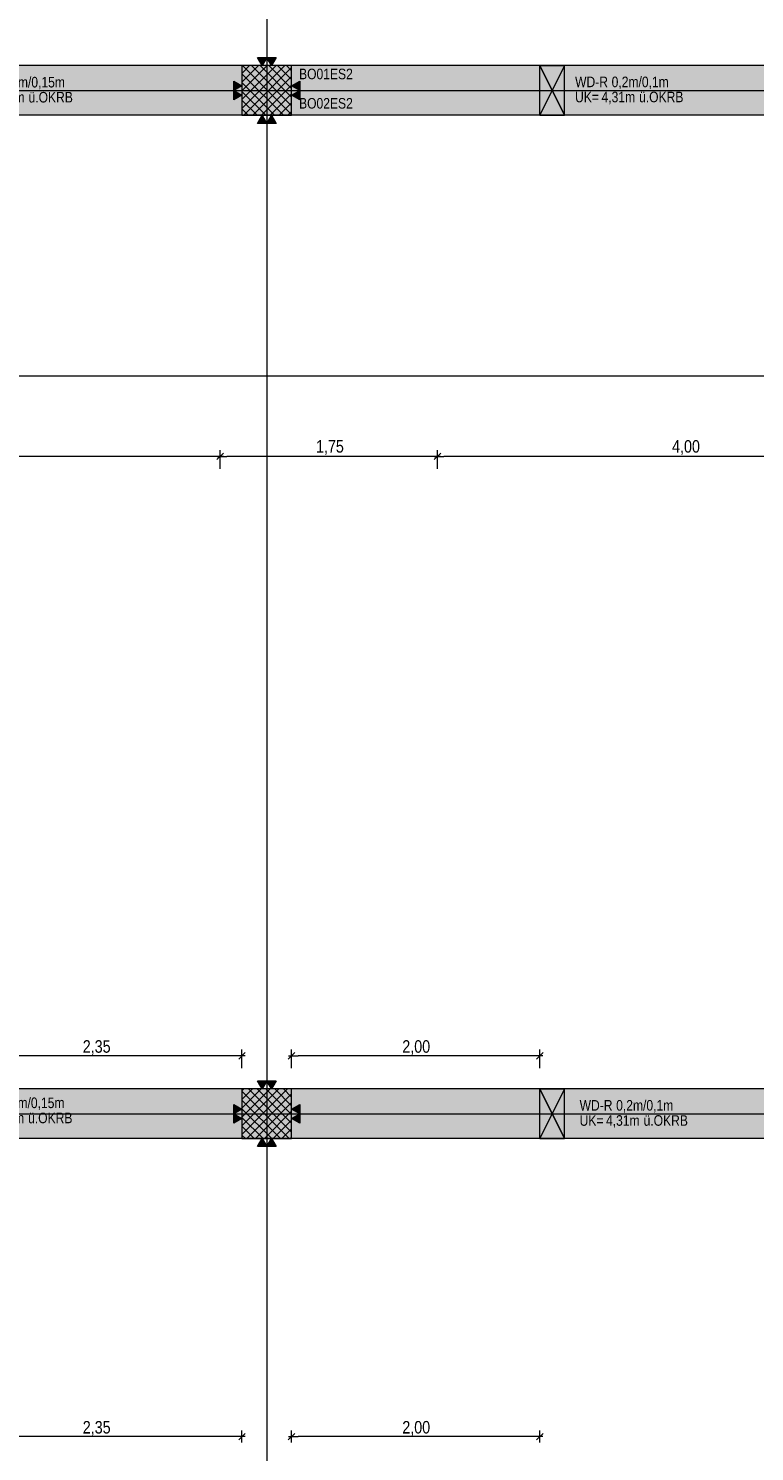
# Model space of a CAD drawing. Extents: x -620 to 300, y 62 to 1162.
# Tile 85 of 256: x -164 to -47, y 555 to 784. Entities that reach past the tile are written whole.
import ezdxf
from ezdxf.lldxf.tags import DXFTag

# ---------------------------------------------------------------- set-up
doc = ezdxf.new("R2010")
doc.units = 0
doc.layers.get('0').update_dxf_attribs({"lineweight": 13})
for name, color, linetype, lineweight, true_color in [('30 -33 Aussenwände- 3 Aussenstützen', 7, 'Continuous', 50, 0x0000dd), ('30 -34 Innenwände- 11 Durchbruch', 4, 'Continuous', 9, 0x00ffff), ('30 -35 Decken- 1 Konstruktion-Träger- Stahlbeton', 7, 'Continuous', 13, 0x33aa00), ('30 -38 konstruktive Einbauten-Mobile Trennwand', 7, 'Continuous', 9, 0x944cff), ('70 -72 Beschriftung- 1 Beschriftung allgemein', 7, 'Continuous', 9, 0xff6633), ('70 -72 Beschriftung- 2 Beschriftung Bauteile', 7, 'Continuous', 9, 0x9999ff), ('70 -76 Bemaßung- 2 Allgemein', 9, 'Continuous', 5, 0x808080), ('iwb_Schraffur_Unterzug', 7, 'Continuous', 5, 0xffffcc)]:
    doc.layers.add(name, color=color, linetype=linetype, lineweight=lineweight, true_color=true_color)
doc.layers.add('70 -71 Achsen- 1 Gebäudeachsen', color=7, linetype='STRICHPUNKT2-A06G94XR8I', lineweight=18)
doc.styles.get("Standard").update_dxf_attribs({"font": 'ARIALN.TTF'})
tags = doc.linetypes.add('fein_strichliert-A06G94XS8I', pattern=[4, 1, -2, 1]).pattern_tags.tags
tags[8:9] = [DXFTag(74, 4), DXFTag(75, 0), DXFTag(340, '0'), DXFTag(46, 0.0), DXFTag(50, 0.0), DXFTag(44, 0.0), DXFTag(45, 0.0)]
tags[6:7] = [DXFTag(74, 4), DXFTag(75, 0), DXFTag(340, '0'), DXFTag(46, 0.0), DXFTag(50, 0.0), DXFTag(44, 0.0), DXFTag(45, 0.0)]
tags[4:5] = [DXFTag(74, 4), DXFTag(75, 0), DXFTag(340, '0'), DXFTag(46, 0.0), DXFTag(50, 0.0), DXFTag(44, 0.0), DXFTag(45, 0.0)]
tags = doc.linetypes.add('STRICHPUNKT2-A06G94XR8I', pattern=[12.7, 6.35, -3.175, 0, -3.175]).pattern_tags.tags
tags[10:11] = [DXFTag(74, 4), DXFTag(75, 0), DXFTag(340, '0'), DXFTag(46, 0.0), DXFTag(50, 0.0), DXFTag(44, 0.0), DXFTag(45, 0.0)]
tags[8:9] = [DXFTag(74, 4), DXFTag(75, 0), DXFTag(340, '0'), DXFTag(46, 0.0), DXFTag(50, 0.0), DXFTag(44, 0.0), DXFTag(45, 0.0)]
tags[6:7] = [DXFTag(74, 4), DXFTag(75, 0), DXFTag(340, '0'), DXFTag(46, 0.0), DXFTag(50, 0.0), DXFTag(44, 0.0), DXFTag(45, 0.0)]
tags[4:5] = [DXFTag(74, 4), DXFTag(75, 0), DXFTag(340, '0'), DXFTag(46, 0.0), DXFTag(50, 0.0), DXFTag(44, 0.0), DXFTag(45, 0.0)]

# ---------------------------------------------------------------- blocks, each defined once
blk = doc.blocks.new('Referenz-A06G94XT8I')
at = {"layer": '30 -33 Aussenwände- 3 Aussenstützen', "color": 0, "lineweight": -2}
for p, q in [((-129.58, 777.21), (-128.34, 778.45)), ((-129.58, 775.79), (-126.92, 778.45)), ((-129.58, 774.38), (-125.51, 778.45)), ((-129.58, 772.97), (-124.09, 778.45)), ((-129.58, 771.55), (-122.68, 778.45)), ((-129.49, 778.45), (-121.58, 770.55)), ((-129.26, 770.45), (-121.58, 778.14)), ((-128.07, 778.45), (-121.58, 771.96)), ((-126.66, 778.45), (-121.58, 773.37)), ((-125.24, 778.45), (-121.58, 774.79)), ((-123.83, 778.45), (-121.58, 776.2)), ((-122.42, 778.45), (-121.58, 777.62)), ((-129.58, 777.13), (-122.9, 770.45)), ((-129.58, 775.72), (-124.32, 770.45)), ((-127.85, 770.45), (-121.58, 776.72)), ((-129.58, 774.3), (-125.73, 770.45)), ((-126.58, 774.45), (-124.58, 774.45)), ((-126.44, 770.45), (-121.58, 775.31)), ((-125.58, 775.45), (-125.58, 773.45)), ((-125.02, 770.45), (-121.58, 773.9)), ((-129.58, 772.89), (-127.14, 770.45)), ((-129.58, 771.47), (-128.56, 770.45)), ((-123.61, 770.45), (-121.58, 772.48)), ((-122.19, 770.45), (-121.58, 771.07)), ((-129.58, 613.16), (-129.29, 613.45)), ((-129.58, 611.75), (-127.87, 613.45)), ((-129.58, 610.33), (-126.46, 613.45)), ((-129.58, 608.92), (-125.04, 613.45)), ((-129.58, 607.5), (-123.63, 613.45)), ((-129.58, 606.09), (-122.22, 613.45)), ((-129.58, 613.08), (-121.95, 605.45)), ((-128.8, 605.45), (-121.58, 612.67)), ((-128.54, 613.45), (-121.58, 606.5)), ((-127.12, 613.45), (-121.58, 607.91)), ((-125.71, 613.45), (-121.58, 609.33)), ((-124.29, 613.45), (-121.58, 610.74)), ((-122.88, 613.45), (-121.58, 612.15)), ((-129.58, 611.67), (-123.36, 605.45)), ((-127.39, 605.45), (-121.58, 611.26)), ((-125.58, 610.45), (-125.58, 608.45)), ((-129.58, 610.25), (-124.78, 605.45)), ((-129.58, 608.84), (-126.19, 605.45)), ((-126.58, 609.45), (-124.58, 609.45)), ((-125.97, 605.45), (-121.58, 609.85)), ((-124.56, 605.45), (-121.58, 608.43)), ((-129.58, 607.43), (-127.61, 605.45)), ((-129.58, 606.01), (-129.02, 605.45)), ((-123.14, 605.45), (-121.58, 607.02)), ((-121.73, 605.45), (-121.58, 605.6))]:
    blk.add_line(p, q, dxfattribs=at)
at = {"layer": '30 -33 Aussenwände- 3 Aussenstützen', "color": 0, "linetype": 'Continuous', "lineweight": -2, "ltscale": 0.13}
for p, q in [((-121.58, 778.45), (-129.58, 778.45)), ((-129.58, 778.45), (-129.58, 770.45)), ((-121.58, 770.45), (-121.58, 778.45)), ((-129.58, 770.45), (-121.58, 770.45)), ((-121.58, 613.45), (-129.58, 613.45)), ((-129.58, 613.45), (-129.58, 605.45)), ((-121.58, 605.45), (-121.58, 613.45)), ((-129.58, 605.45), (-121.58, 605.45))]:
    blk.add_line(p, q, dxfattribs=at)
at = {"layer": '30 -34 Innenwände- 11 Durchbruch', "color": 0, "linetype": 'Continuous', "lineweight": -2, "ltscale": 0.13}
for p, q in [((-81.58, 770.45), (-81.58, 778.45)), ((-81.58, 778.45), (-77.58, 770.45)), ((-77.58, 778.45), (-81.58, 770.45)), ((-81.58, 778.45), (-77.58, 778.45)), ((-77.58, 778.45), (-81.58, 770.45)), ((-77.58, 770.45), (-81.58, 778.45)), ((-77.58, 770.45), (-77.58, 778.45)), ((-81.58, 770.45), (-77.58, 770.45)), ((-81.58, 605.45), (-81.58, 613.45)), ((-81.58, 613.45), (-77.58, 605.45)), ((-77.58, 613.45), (-81.58, 605.45)), ((-81.58, 613.45), (-77.58, 613.45)), ((-77.58, 613.45), (-81.58, 605.45)), ((-77.58, 605.45), (-81.58, 613.45)), ((-77.58, 605.45), (-77.58, 613.45)), ((-81.58, 605.45), (-77.58, 605.45))]:
    blk.add_line(p, q, dxfattribs=at)
at = {"layer": '30 -34 Innenwände- 11 Durchbruch', "color": 0, "lineweight": -2}
for points in [[(-81.58, 770.45), (-81.58, 778.45), (-79.58, 774.45)], [(-77.58, 770.45), (-79.58, 774.45), (-77.58, 778.45)], [(-81.58, 605.45), (-81.58, 613.45), (-79.58, 609.45)], [(-77.58, 605.45), (-79.58, 609.45), (-77.58, 613.45)]]:
    blk.add_solid(points, dxfattribs=at)
at = {"layer": '30 -35 Decken- 1 Konstruktion-Träger- Stahlbeton', "color": 0, "linetype": 'fein_strichliert-A06G94XS8I', "lineweight": -2, "ltscale": 0.13}
for p, q in [((76.5, 778.45), (-538.63, 778.45)), ((76.5, 770.45), (-538.63, 770.45)), ((76.5, 613.45), (-451.58, 613.45)), ((76.5, 605.45), (-451.58, 605.45))]:
    blk.add_line(p, q, dxfattribs=at)
at = {"layer": '30 -38 konstruktive Einbauten-Mobile Trennwand', "color": 0, "linetype": 'fein_strichliert-A06G94XS8I', "lineweight": -2, "ltscale": 0.13}
blk.add_line((-439.98, 728.45), (23.82, 728.45), dxfattribs=at)
at = {"layer": '70 -71 Achsen- 1 Gebäudeachsen', "color": 0, "linetype": 'STRICHPUNKT2-A06G94XR8I', "lineweight": -2, "ltscale": 0.13}
for p, q in [((-125.58, 1084.39), (-125.58, 84.95)), ((-538.63, 774.45), (76.5, 774.45)), ((-538.63, 609.45), (76.5, 609.45))]:
    blk.add_line(p, q, dxfattribs=at)
at = {"layer": '70 -72 Beschriftung- 2 Beschriftung Bauteile', "color": 0, "lineweight": -2}
for p, q in [((-126.33, 778.45), (-127.08, 779.75)), ((-127.08, 779.75), (-125.58, 779.75)), ((-125.58, 779.75), (-126.33, 778.45)), ((-124.83, 778.45), (-125.58, 779.75)), ((-125.58, 779.75), (-124.08, 779.75)), ((-124.08, 779.75), (-124.83, 778.45)), ((-130.88, 775.95), (-129.58, 775.2)), ((-130.88, 774.45), (-130.88, 775.95)), ((-121.58, 775.2), (-120.28, 775.95)), ((-120.28, 775.95), (-120.28, 774.45)), ((-129.58, 775.2), (-130.88, 774.45)), ((-130.88, 774.45), (-129.58, 773.7)), ((-130.88, 772.95), (-130.88, 774.45)), ((-129.58, 773.7), (-130.88, 772.95)), ((-120.28, 774.45), (-121.58, 775.2)), ((-121.58, 773.7), (-120.28, 774.45)), ((-120.28, 772.95), (-121.58, 773.7)), ((-120.28, 774.45), (-120.28, 772.95)), ((-127.08, 769.15), (-126.33, 770.45)), ((-125.58, 769.15), (-127.08, 769.15)), ((-126.33, 770.45), (-125.58, 769.15)), ((-125.58, 769.15), (-124.83, 770.45)), ((-124.08, 769.15), (-125.58, 769.15)), ((-124.83, 770.45), (-124.08, 769.15)), ((-126.33, 613.45), (-127.08, 614.75)), ((-127.08, 614.75), (-125.58, 614.75)), ((-125.58, 614.75), (-126.33, 613.45)), ((-124.83, 613.45), (-125.58, 614.75)), ((-125.58, 614.75), (-124.08, 614.75)), ((-124.08, 614.75), (-124.83, 613.45)), ((-130.88, 610.95), (-129.58, 610.2)), ((-130.88, 609.45), (-130.88, 610.95)), ((-121.58, 610.2), (-120.28, 610.95)), ((-120.28, 610.95), (-120.28, 609.45)), ((-129.58, 610.2), (-130.88, 609.45)), ((-130.88, 609.45), (-129.58, 608.7)), ((-130.88, 607.95), (-130.88, 609.45)), ((-129.58, 608.7), (-130.88, 607.95)), ((-120.28, 609.45), (-121.58, 610.2)), ((-121.58, 608.7), (-120.28, 609.45)), ((-120.28, 607.95), (-121.58, 608.7)), ((-120.28, 609.45), (-120.28, 607.95)), ((-127.08, 604.15), (-126.33, 605.45)), ((-125.58, 604.15), (-127.08, 604.15)), ((-126.33, 605.45), (-125.58, 604.15)), ((-125.58, 604.15), (-124.83, 605.45)), ((-124.08, 604.15), (-125.58, 604.15)), ((-124.83, 605.45), (-124.08, 604.15))]:
    blk.add_line(p, q, dxfattribs=at)
for points in [[(-126.33, 778.45), (-127.08, 779.75), (-126.33, 779.75)], [(-126.33, 778.45), (-126.33, 779.75), (-125.58, 779.75)], [(-124.83, 778.45), (-125.58, 779.75), (-124.83, 779.75)], [(-124.83, 778.45), (-124.83, 779.75), (-124.08, 779.75)], [(-130.88, 774.45), (-130.88, 775.95), (-129.58, 775.2)], [(-120.28, 774.45), (-121.58, 775.2), (-120.28, 775.95)], [(-130.88, 772.95), (-130.88, 774.45), (-129.58, 773.7)], [(-120.28, 772.95), (-121.58, 773.7), (-120.28, 774.45)], [(-126.33, 769.15), (-127.08, 769.15), (-126.33, 770.45)], [(-126.33, 769.15), (-126.33, 770.45), (-125.58, 769.15)], [(-124.83, 769.15), (-125.58, 769.15), (-124.83, 770.45)], [(-124.83, 769.15), (-124.83, 770.45), (-124.08, 769.15)], [(-126.33, 613.45), (-127.08, 614.75), (-126.33, 614.75)], [(-126.33, 613.45), (-126.33, 614.75), (-125.58, 614.75)], [(-124.83, 613.45), (-125.58, 614.75), (-124.83, 614.75)], [(-124.83, 613.45), (-124.83, 614.75), (-124.08, 614.75)], [(-130.88, 609.45), (-130.88, 610.95), (-129.58, 610.2)], [(-120.28, 609.45), (-121.58, 610.2), (-120.28, 610.95)], [(-130.88, 607.95), (-130.88, 609.45), (-129.58, 608.7)], [(-120.28, 607.95), (-121.58, 608.7), (-120.28, 609.45)], [(-126.33, 604.15), (-127.08, 604.15), (-126.33, 605.45)], [(-126.33, 604.15), (-126.33, 605.45), (-125.58, 604.15)], [(-124.83, 604.15), (-125.58, 604.15), (-124.83, 605.45)], [(-124.83, 604.15), (-124.83, 605.45), (-124.08, 604.15)]]:
    blk.add_solid(points, dxfattribs=at)
at = {"layer": '70 -76 Bemaßung- 2 Allgemein', "color": 0, "linetype": 'Continuous', "lineweight": -2, "ltscale": 0.13}
for p, q in [((-133.61, 714.92), (-132.55, 715.98)), ((-132.55, 715.98), (-133.61, 714.92)), ((-133.08, 713.45), (-133.08, 716.45)), ((-133.08, 713.45), (-133.08, 716.45)), ((-98.61, 714.92), (-97.55, 715.98)), ((-97.55, 715.98), (-98.61, 714.92)), ((-98.08, 713.45), (-98.08, 716.45)), ((-98.08, 713.45), (-98.08, 716.45)), ((-134.14, 715.45), (-282.02, 715.45)), ((-132.58, 715.45), (-134.14, 715.45)), ((-133.58, 715.45), (-132.02, 715.45)), ((-99.14, 715.45), (-132.02, 715.45)), ((-97.58, 715.45), (-99.14, 715.45)), ((-98.58, 715.45), (-97.02, 715.45)), ((-19.14, 715.45), (-97.02, 715.45)), ((-129.58, 616.79), (-129.58, 619.79)), ((-121.58, 616.79), (-121.58, 619.79)), ((-81.58, 616.79), (-81.58, 619.79)), ((-130.64, 618.79), (-175.52, 618.79)), ((-129.08, 618.79), (-130.64, 618.79)), ((-129.05, 619.32), (-130.11, 618.26)), ((-122.11, 618.26), (-121.05, 619.32)), ((-122.08, 618.79), (-120.52, 618.79)), ((-82.64, 618.79), (-120.52, 618.79)), ((-81.08, 618.79), (-82.64, 618.79)), ((-81.05, 619.32), (-82.11, 618.26)), ((-129.05, 557.92), (-130.11, 556.86)), ((-129.58, 556.45), (-129.58, 558.39)), ((-122.11, 556.86), (-121.05, 557.92)), ((-121.58, 556.45), (-121.58, 558.39)), ((-81.05, 557.92), (-82.11, 556.86)), ((-81.58, 556.45), (-81.58, 558.39)), ((-130.64, 557.39), (-175.52, 557.39)), ((-129.08, 557.39), (-130.64, 557.39)), ((-122.08, 557.39), (-120.52, 557.39)), ((-82.64, 557.39), (-120.52, 557.39)), ((-81.08, 557.39), (-82.64, 557.39))]:
    blk.add_line(p, q, dxfattribs=at)
at = {"layer": '30 -34 Innenwände- 11 Durchbruch', "color": 0, "linetype": 'Continuous', "lineweight": -2, "ltscale": 0.13, "char_height": 1.7, "attachment_point": 1}
for s, insert in [('{\\fArial Narrow;0,4m/0,15m}', (-168.4, 776.64)), ('{\\fArial Narrow;WD-R}', (-75.89, 776.68)), ('{\\fArial Narrow;0,2m/0,1m}', (-70, 776.68)), ('{\\fArial Narrow;4,26m}', (-170.04, 774.21)), ('{\\fArial Narrow;ü.OKRB}', (-163.98, 774.21)), ('{\\fArial Narrow;UK=}', (-75.89, 774.25)), ('{\\fArial Narrow;4,31m}', (-71.63, 774.25)), ('{\\fArial Narrow;ü.OKRB}', (-65.58, 774.25)), ('{\\fArial Narrow;0,4m/0,15m}', (-168.47, 612.07)), ('{\\fArial Narrow;WD-R}', (-75.16, 611.66)), ('{\\fArial Narrow;0,2m/0,1m}', (-69.27, 611.66)), ('{\\fArial Narrow;4,26m}', (-170.11, 609.63)), ('{\\fArial Narrow;ü.OKRB}', (-164.05, 609.63)), ('{\\fArial Narrow;UK=}', (-75.16, 609.22)), ('{\\fArial Narrow;4,31m}', (-70.91, 609.22)), ('{\\fArial Narrow;ü.OKRB}', (-64.85, 609.22))]:
    blk.add_mtext(s, dxfattribs=dict(at, insert=insert))
at = {"layer": '70 -72 Beschriftung- 1 Beschriftung allgemein', "color": 0, "linetype": 'Continuous', "lineweight": -2, "ltscale": 0.13, "char_height": 1.7, "attachment_point": 1}
for s, insert in [('{\\fArial Narrow;BO01ES2}', (-120.38, 777.96)), ('{\\fArial Narrow;BO02ES2}', (-120.38, 773.23))]:
    blk.add_mtext(s, dxfattribs=dict(at, insert=insert))
at = {"layer": '70 -76 Bemaßung- 2 Allgemein', "color": 0, "linetype": 'Continuous', "lineweight": -2, "ltscale": 0.13, "char_height": 2.0138, "attachment_point": 1}
for s, insert in [('{\\fArial Narrow;1,75}', (-117.65, 718.07)), ('{\\fArial Narrow;4,00}', (-60.26, 718.07)), ('{\\fArial Narrow;2,35}', (-155.24, 621.31)), ('{\\fArial Narrow;2,00}', (-103.74, 621.31)), ('{\\fArial Narrow;2,35}', (-155.24, 559.91)), ('{\\fArial Narrow;2,00}', (-103.74, 559.91))]:
    blk.add_mtext(s, dxfattribs=dict(at, insert=insert))
blk = doc.blocks.new('Referenz-A06G94XV8I')
at = {"layer": 'iwb_Schraffur_Unterzug', "linetype": 'Continuous', "ltscale": 0.13}
for points in [[(-538.63, 778.45), (76.5, 778.45), (76.5, 777.93)], [(-538.63, 778.45), (76.5, 777.93), (-538.63, 777.23)], [(-538.63, 777.23), (76.5, 777.93), (76.5, 770.97)], [(-538.63, 777.23), (76.5, 770.97), (-538.63, 771.68)], [(-538.63, 771.68), (76.5, 770.97), (76.5, 770.45)], [(-538.63, 771.68), (76.5, 770.45), (-538.63, 770.45)], [(-538.63, 613.45), (76.5, 613.45), (76.5, 607.29)], [(-538.63, 613.45), (76.5, 607.29), (-538.63, 609.79)], [(-538.63, 609.79), (76.5, 607.29), (76.5, 605.45)], [(-538.63, 609.79), (76.5, 605.45), (-538.63, 605.45)]]:
    blk.add_solid(points, dxfattribs=at)

msp = doc.modelspace()

# ---------------------------------------------------------------- block references
at = {"color": 8, "lineweight": 13, "ltscale": 0.13, "true_color": 0x808080}
msp.add_blockref('Referenz-A06G94XT8I', (0, 0), dxfattribs=at)
at = {"color": 8, "lineweight": 25, "ltscale": 0.25, "true_color": 0x808080}
msp.add_blockref('Referenz-A06G94XV8I', (0, 0), dxfattribs=at)

doc.saveas('drawing.dxf')
